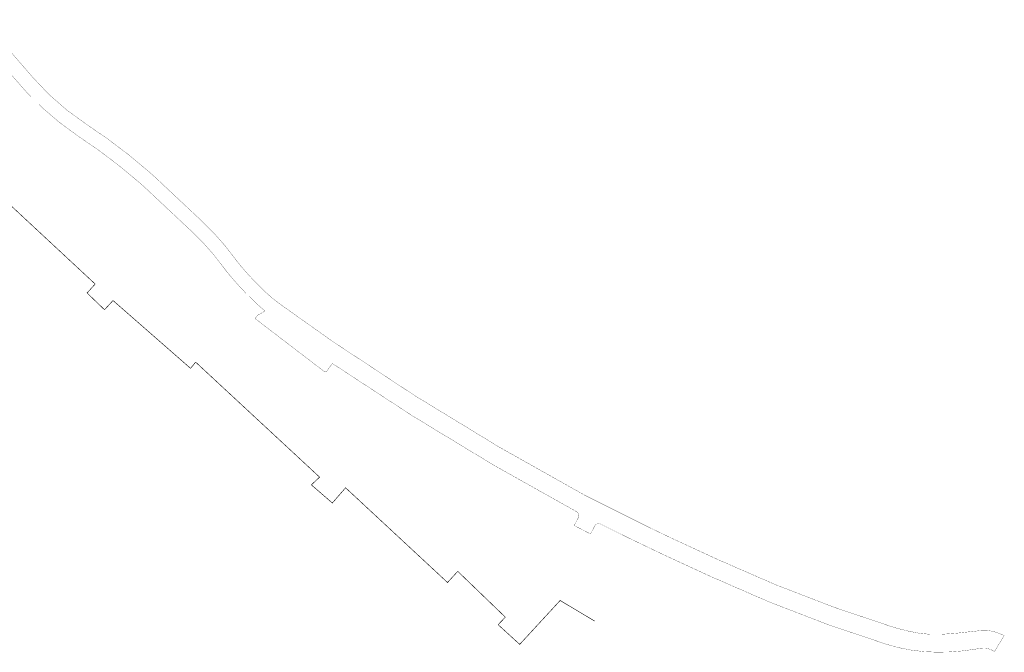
# Model space of a CAD drawing. Header units: metres. Extents: x 111546 to 149831, y 498798 to 507863.
# Tile 16 of 256: x 113585 to 113762, y 498798 to 498912. Entities that reach past the tile are written whole.
import ezdxf

# ---------------------------------------------------------------- set-up
doc = ezdxf.new("R2010")
doc.units = ezdxf.units.M
doc.layers.add('0-werkgrens', color=210, linetype='FENCELINE1')
doc.layers.add('3-NW-HV-316010+318010-Afwerken zandbed voor wegfundering en menggranulaat-opp', color=20, linetype='Continuous')
doc.linetypes.add('FENCELINE1', pattern='A,6.35,-2.54,[133,ltypeshp.shx,S=2.54,R=0,X=-2.54,Y=0],-2.54,25.4', length=36.83)

msp = doc.modelspace()

# ---------------------------------------------------------------- linework, layer by layer
at = {"layer": '0-werkgrens', "ltscale": 0.1, "const_width": 0.1}
msp.add_lwpolyline([(113579.0982, 498882.2005), (113598.4288, 498864.2209), (113596.9732, 498862.613), (113600.1054, 498859.6007), (113601.6378, 498861.2564), (113615.5719, 498849.0622), (113616.4825, 498850.1871), (113638.7609, 498829.5182), (113637.279, 498828.1305), (113641.0502, 498824.8721), (113643.4291, 498827.6071), (113661.7524, 498810.5821), (113663.5863, 498812.593), (113672.1402, 498804.3564), (113670.8406, 498803.004), (113674.7219, 498799.4675), (113681.9919, 498807.3595), (113688.2049, 498803.6381)], dxfattribs=at)
at = {"layer": '3-NW-HV-316010+318010-Afwerken zandbed voor wegfundering en menggranulaat-opp', "ltscale": 0.02, "const_width": 0.04}
msp.add_lwpolyline([(113583.1587, 498906.0413), (113587.2084, 498901.363, 0.06938227), (113596.8053, 498892.9669, -0.03500338), (113608.2673, 498884.2498, -0.01233283), (113610.4407, 498882.2456), (113617.6525, 498875.4795, -0.04550681), (113623.3621, 498869.0527, 0.01887835), (113625.1332, 498866.8318, 0.02349329), (113628.1691, 498863.6238, 0.04186451), (113631.4197, 498860.7754), (113641.0079, 498853.969, 0.02652055), (113686.4549, 498826.2464), (113697.9979, 498820.4788), (113701.7875, 498818.6539), (113710.5456, 498814.6147, 0.03194845), (113741.5895, 498802.6363, 0.02242715), (113743.979, 498802.0011), (113744.4951, 498801.8658, 0.07320013), (113750.4943, 498801.2706), (113753.1782, 498801.4691), (113757.5005, 498801.9374, -0.13677454), (113761.2816, 498801.2703), (113761.2816, 498801.2703), (113761.7789, 498801.0316), (113760.0212, 498798.1591), (113759.9629, 498798.2077, 0.16678957), (113758.059, 498798.755, 0.02765743), (113756.4203, 498798.5807, -0.04260303), (113749.622, 498798.0624, -0.07396313), (113740.6005, 498799.488, -0.0319484), (113709.1636, 498811.618), (113700.3842, 498815.6671), (113697.0377, 498817.2701, -0.00650909), (113689.2682, 498821.0835, 0.41034549), (113688.1985, 498820.7387), (113687.4491, 498819.2998), (113684.5223, 498820.8243), (113685.2621, 498822.2447, 0.4045653), (113684.9454, 498823.3112, -0.02541067), (113641.049, 498849.9468), (113640.6483, 498849.3862), (113639.978, 498848.4675), (113639.7919, 498848.6099), (113639.6672, 498848.4468), (113627.3571, 498857.8655), (113627.1529, 498858.0292), (113627.6829, 498858.6432), (113628.9779, 498859.3742, -0.03146308), (113626.3335, 498861.7819, -0.02322916), (113623.163, 498865.1351, -0.01887835), (113621.2696, 498867.5095, 0.04550222), (113615.8736, 498873.5832), (113608.6664, 498880.3445, 0.01258192), (113606.5459, 498882.3012, 0.03498207), (113595.3799, 498890.7924, -0.05732098), (113585.9474, 498898.8648, -0.01265357), (113575.201, 498911.6024)], format="xyb", dxfattribs=at)

doc.saveas('drawing.dxf')
